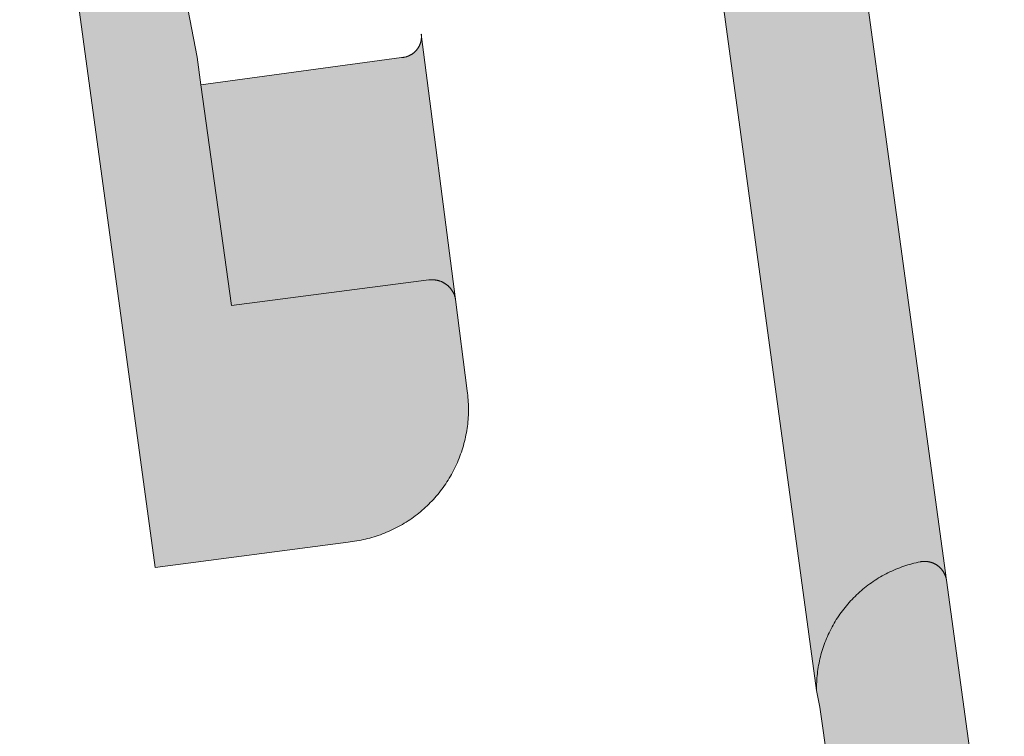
# Model space of a CAD drawing. Extents: x 97094 to 109644, y 463509 to 471969.
# Tile 149 of 256: x 102880 to 102902, y 468841 to 468857. Entities that reach past the tile are written whole.
import ezdxf

# ---------------------------------------------------------------- set-up
doc = ezdxf.new("R2010")
doc.units = 0
doc.layers.add('109 Onkruidbestrijding elementen', color=6, linetype='Continuous', lineweight=20, true_color=0xff00ff)

msp = doc.modelspace()

# ---------------------------------------------------------------- hatches: boundary and pattern name
at = {"layer": '109 Onkruidbestrijding elementen', "true_color": 0xff00ff}
for points in [[(102896.464, 468866.727), (102896.414, 468866.737), (102896.365, 468866.747), (102896.316, 468866.758), (102896.267, 468866.77), (102896.218, 468866.783), (102896.169, 468866.796), (102896.121, 468866.811), (102896.073, 468866.826), (102896.025, 468866.842), (102895.978, 468866.859), (102895.93, 468866.877), (102895.883, 468866.895), (102895.837, 468866.914), (102895.79, 468866.934), (102895.744, 468866.955), (102895.699, 468866.976), (102895.654, 468866.999), (102895.609, 468867.022), (102895.564, 468867.046), (102895.52, 468867.07), (102895.476, 468867.095), (102895.433, 468867.121), (102895.39, 468867.148), (102895.348, 468867.175), (102895.306, 468867.204), (102895.265, 468867.232), (102895.224, 468867.262), (102895.183, 468867.292), (102895.143, 468867.323), (102895.104, 468867.355), (102895.065, 468867.387), (102895.027, 468867.42), (102894.989, 468867.453), (102894.952, 468867.487), (102894.915, 468867.522), (102894.879, 468867.557), (102894.844, 468867.593), (102894.809, 468867.63), (102894.775, 468867.667), (102894.741, 468867.704), (102894.708, 468867.743), (102894.676, 468867.781), (102894.644, 468867.821), (102894.613, 468867.86), (102894.583, 468867.901), (102894.554, 468867.942), (102894.525, 468867.983), (102894.496, 468868.025), (102894.469, 468868.067), (102894.442, 468868.11), (102894.416, 468868.153), (102894.39, 468868.197), (102894.366, 468868.241), (102894.342, 468868.285), (102894.319, 468868.33), (102894.296, 468868.375), (102894.275, 468868.421), (102894.254, 468868.466), (102894.234, 468868.513), (102894.214, 468868.559), (102894.196, 468868.606), (102894.178, 468868.654), (102894.161, 468868.701), (102894.145, 468868.749), (102894.13, 468868.797), (102894.115, 468868.845), (102894.101, 468868.894), (102894.088, 468868.942), (102894.076, 468868.991), (102894.065, 468869.041), (102894.054, 468869.09), (102894.045, 468869.14), (102894.036, 468869.189), (102894.028, 468869.239), (102897.726, 468842.054), (102897.726, 468842.101), (102897.726, 468842.149), (102897.727, 468842.196), (102897.729, 468842.244), (102897.731, 468842.291), (102897.735, 468842.338), (102897.739, 468842.386), (102897.744, 468842.433), (102897.75, 468842.48), (102897.757, 468842.527), (102897.764, 468842.574), (102897.772, 468842.62), (102897.781, 468842.667), (102897.791, 468842.713), (102897.801, 468842.76), (102897.812, 468842.806), (102897.824, 468842.852), (102897.837, 468842.897), (102897.85, 468842.943), (102897.865, 468842.988), (102897.88, 468843.033), (102897.895, 468843.078), (102897.912, 468843.122), (102897.929, 468843.167), (102897.947, 468843.211), (102897.966, 468843.254), (102897.985, 468843.297), (102898.005, 468843.34), (102898.026, 468843.383), (102898.047, 468843.425), (102898.07, 468843.467), (102898.093, 468843.509), (102898.116, 468843.55), (102898.14, 468843.591), (102898.165, 468843.631), (102898.191, 468843.671), (102898.217, 468843.711), (102898.244, 468843.75), (102898.272, 468843.788), (102898.3, 468843.826), (102898.329, 468843.864), (102898.358, 468843.901), (102898.388, 468843.938), (102898.419, 468843.974), (102898.45, 468844.01), (102898.482, 468844.045), (102898.514, 468844.08), (102898.547, 468844.114), (102898.581, 468844.147), (102898.615, 468844.18), (102898.65, 468844.213), (102898.685, 468844.244), (102898.721, 468844.276), (102898.757, 468844.306), (102898.794, 468844.336), (102898.831, 468844.366), (102898.868, 468844.395), (102898.907, 468844.423), (102898.945, 468844.45), (102898.984, 468844.477), (102899.024, 468844.503), (102899.064, 468844.529), (102899.104, 468844.554), (102899.145, 468844.578), (102899.186, 468844.602), (102899.228, 468844.625), (102899.27, 468844.647), (102899.312, 468844.668), (102899.354, 468844.689), (102899.397, 468844.709), (102899.441, 468844.729), (102899.484, 468844.747), (102899.528, 468844.765), (102899.573, 468844.782), (102899.617, 468844.799), (102899.662, 468844.814), (102899.707, 468844.829), (102899.752, 468844.844), (102899.798, 468844.857), (102899.843, 468844.87), (102899.889, 468844.882), (102899.935, 468844.893), (102899.982, 468844.903), (102900.028, 468844.913), (102900.036, 468844.915), (102900.044, 468844.916), (102900.052, 468844.917), (102900.06, 468844.918), (102900.068, 468844.919), (102900.076, 468844.92), (102900.085, 468844.921), (102900.093, 468844.922), (102900.101, 468844.922), (102900.109, 468844.922), (102900.117, 468844.923), (102900.125, 468844.923), (102900.133, 468844.923), (102900.142, 468844.922), (102900.15, 468844.922), (102900.158, 468844.922), (102900.166, 468844.921), (102900.174, 468844.92), (102900.182, 468844.919), (102900.19, 468844.918), (102900.198, 468844.917), (102900.206, 468844.916), (102900.214, 468844.914), (102900.222, 468844.913), (102900.23, 468844.911), (102900.238, 468844.909), (102900.246, 468844.907), (102900.254, 468844.905), (102900.262, 468844.903), (102900.27, 468844.901), (102900.278, 468844.898), (102900.285, 468844.896), (102900.293, 468844.893), (102900.301, 468844.89), (102900.308, 468844.887), (102900.316, 468844.884), (102900.323, 468844.881), (102900.331, 468844.877), (102900.338, 468844.874), (102900.345, 468844.87), (102900.353, 468844.867), (102900.36, 468844.863), (102900.367, 468844.859), (102900.374, 468844.855), (102900.381, 468844.851), (102900.388, 468844.846), (102900.395, 468844.842), (102900.402, 468844.837), (102900.408, 468844.833), (102900.415, 468844.828), (102900.422, 468844.823), (102900.428, 468844.818), (102900.434, 468844.813), (102900.441, 468844.808), (102900.447, 468844.802), (102900.453, 468844.797), (102900.459, 468844.792), (102900.465, 468844.786), (102900.471, 468844.78), (102900.477, 468844.774), (102900.482, 468844.769), (102900.488, 468844.763), (102900.493, 468844.757), (102900.499, 468844.75), (102900.504, 468844.744), (102900.509, 468844.738), (102900.514, 468844.731), (102900.519, 468844.725), (102900.524, 468844.718), (102900.528, 468844.712), (102900.533, 468844.705), (102900.538, 468844.698), (102900.542, 468844.691), (102900.546, 468844.684), (102900.55, 468844.677), (102900.554, 468844.67), (102900.558, 468844.663), (102900.562, 468844.656), (102900.566, 468844.648), (102900.569, 468844.641), (102900.573, 468844.634), (102900.576, 468844.626), (102900.579, 468844.619), (102900.582, 468844.611), (102900.585, 468844.603), (102900.588, 468844.596), (102900.591, 468844.588), (102900.593, 468844.58), (102900.595, 468844.573), (102900.598, 468844.565), (102900.6, 468844.557), (102900.602, 468844.549), (102900.604, 468844.541), (102900.606, 468844.533), (102900.607, 468844.525), (102900.609, 468844.517), (102900.61, 468844.509), (102897.492, 468867.269), (102897.492, 468867.26), (102897.492, 468867.251), (102897.492, 468867.243), (102897.491, 468867.234), (102897.491, 468867.225), (102897.49, 468867.216), (102897.489, 468867.208), (102897.488, 468867.199), (102897.487, 468867.19), (102897.486, 468867.182), (102897.484, 468867.173), (102897.483, 468867.164), (102897.481, 468867.156), (102897.479, 468867.147), (102897.477, 468867.139), (102897.475, 468867.13), (102897.473, 468867.122), (102897.47, 468867.113), (102897.468, 468867.105), (102897.465, 468867.097), (102897.462, 468867.088), (102897.459, 468867.08), (102897.456, 468867.072), (102897.453, 468867.064), (102897.449, 468867.056), (102897.446, 468867.048), (102897.442, 468867.04), (102897.438, 468867.032), (102897.435, 468867.024), (102897.43, 468867.016), (102897.426, 468867.008), (102897.422, 468867.001), (102897.418, 468866.993), (102897.413, 468866.986), (102897.408, 468866.978), (102897.403, 468866.971), (102897.399, 468866.964), (102897.393, 468866.957), (102897.388, 468866.949), (102897.383, 468866.942), (102897.378, 468866.936), (102897.372, 468866.929), (102897.366, 468866.922), (102897.361, 468866.915), (102897.355, 468866.909), (102897.349, 468866.902), (102897.343, 468866.896), (102897.337, 468866.89), (102897.33, 468866.884), (102897.324, 468866.878), (102897.318, 468866.872), (102897.311, 468866.866), (102897.304, 468866.86), (102897.298, 468866.855), (102897.291, 468866.849), (102897.284, 468866.844), (102897.277, 468866.839), (102897.27, 468866.834), (102897.262, 468866.829), (102897.255, 468866.824), (102897.248, 468866.819), (102897.24, 468866.814), (102897.233, 468866.81), (102897.225, 468866.805), (102897.218, 468866.801), (102897.21, 468866.797), (102897.202, 468866.793), (102897.194, 468866.789), (102897.186, 468866.785), (102897.178, 468866.782), (102897.17, 468866.778), (102897.162, 468866.775), (102897.154, 468866.772), (102897.146, 468866.769), (102897.137, 468866.766), (102897.129, 468866.763), (102897.121, 468866.76), (102897.112, 468866.758), (102897.104, 468866.756), (102897.095, 468866.753), (102897.087, 468866.751), (102897.078, 468866.749), (102897.07, 468866.748), (102897.061, 468866.746), (102897.052, 468866.744), (102897.044, 468866.743), (102897.035, 468866.742), (102897.026, 468866.741), (102897.018, 468866.74), (102897.009, 468866.739), (102896.464, 468866.727)], [(102889.714, 468850.732), (102889.712, 468850.741), (102889.711, 468850.749), (102889.709, 468850.758), (102889.707, 468850.767), (102889.705, 468850.775), (102889.702, 468850.784), (102889.7, 468850.792), (102889.697, 468850.801), (102889.695, 468850.809), (102889.692, 468850.818), (102889.689, 468850.826), (102889.686, 468850.834), (102889.682, 468850.842), (102889.679, 468850.851), (102889.675, 468850.859), (102889.672, 468850.867), (102889.668, 468850.875), (102889.664, 468850.883), (102889.66, 468850.891), (102889.656, 468850.898), (102889.651, 468850.906), (102889.647, 468850.914), (102889.642, 468850.921), (102889.637, 468850.929), (102889.633, 468850.936), (102889.628, 468850.944), (102889.623, 468850.951), (102889.617, 468850.958), (102889.612, 468850.965), (102889.607, 468850.972), (102889.601, 468850.979), (102889.595, 468850.986), (102889.59, 468850.992), (102889.584, 468850.999), (102889.578, 468851.005), (102889.572, 468851.012), (102889.565, 468851.018), (102889.559, 468851.024), (102889.553, 468851.03), (102889.546, 468851.036), (102889.539, 468851.042), (102889.533, 468851.048), (102889.526, 468851.054), (102889.519, 468851.059), (102889.512, 468851.065), (102889.505, 468851.07), (102889.498, 468851.075), (102889.491, 468851.08), (102889.483, 468851.085), (102889.476, 468851.09), (102889.468, 468851.095), (102889.461, 468851.099), (102889.453, 468851.104), (102889.445, 468851.108), (102889.437, 468851.112), (102889.43, 468851.116), (102889.422, 468851.12), (102889.414, 468851.124), (102889.406, 468851.128), (102889.397, 468851.131), (102889.389, 468851.135), (102889.381, 468851.138), (102889.373, 468851.141), (102889.364, 468851.144), (102889.356, 468851.147), (102889.348, 468851.15), (102889.339, 468851.152), (102889.331, 468851.155), (102889.322, 468851.157), (102889.313, 468851.159), (102889.305, 468851.161), (102889.296, 468851.163), (102889.287, 468851.164), (102889.279, 468851.166), (102889.27, 468851.167), (102889.261, 468851.169), (102889.252, 468851.17), (102889.244, 468851.171), (102889.235, 468851.172), (102889.226, 468851.172), (102889.217, 468851.173), (102889.208, 468851.173), (102889.199, 468851.173), (102889.191, 468851.174), (102889.182, 468851.174), (102889.173, 468851.173), (102889.164, 468851.173), (102889.155, 468851.172), (102889.146, 468851.172), (102889.138, 468851.171), (102889.129, 468851.17), (102889.12, 468851.169), (102884.737, 468850.604), (102884.061, 468855.499), (102883.977, 468856.11), (102883.729, 468857.38), (102883.647, 468858.064), (102883.067, 468862.922), (102887.588, 468863.479), (102887.596, 468863.481), (102887.605, 468863.482), (102887.613, 468863.484), (102887.621, 468863.486), (102887.629, 468863.488), (102887.637, 468863.49), (102887.645, 468863.492), (102887.654, 468863.495), (102887.662, 468863.498), (102887.67, 468863.5), (102887.677, 468863.503), (102887.685, 468863.506), (102887.693, 468863.509), (102887.701, 468863.512), (102887.709, 468863.516), (102887.716, 468863.519), (102887.724, 468863.523), (102887.731, 468863.527), (102887.739, 468863.531), (102887.746, 468863.535), (102887.754, 468863.539), (102887.761, 468863.543), (102887.768, 468863.547), (102887.775, 468863.552), (102887.782, 468863.557), (102887.789, 468863.561), (102887.796, 468863.566), (102887.803, 468863.571), (102887.81, 468863.576), (102887.817, 468863.581), (102887.823, 468863.587), (102887.83, 468863.592), (102887.836, 468863.598), (102887.842, 468863.603), (102887.848, 468863.609), (102887.855, 468863.615), (102887.861, 468863.621), (102887.866, 468863.627), (102887.872, 468863.633), (102887.878, 468863.639), (102887.884, 468863.645), (102887.889, 468863.652), (102887.894, 468863.658), (102887.9, 468863.665), (102887.905, 468863.671), (102887.91, 468863.678), (102887.915, 468863.685), (102887.92, 468863.692), (102887.924, 468863.699), (102887.929, 468863.706), (102887.934, 468863.713), (102887.938, 468863.72), (102887.942, 468863.728), (102887.946, 468863.735), (102887.95, 468863.742), (102887.954, 468863.75), (102887.958, 468863.757), (102887.962, 468863.765), (102887.965, 468863.773), (102887.968, 468863.78), (102887.972, 468863.788), (102887.975, 468863.796), (102887.978, 468863.804), (102887.981, 468863.812), (102887.983, 468863.82), (102887.986, 468863.828), (102887.988, 468863.836), (102887.991, 468863.844), (102887.993, 468863.852), (102887.995, 468863.86), (102887.997, 468863.869), (102887.999, 468863.877), (102888, 468863.885), (102888.002, 468863.893), (102888.003, 468863.902), (102888.004, 468863.91), (102888.005, 468863.918), (102888.006, 468863.927), (102888.007, 468863.935), (102888.008, 468863.944), (102888.008, 468863.952), (102888.009, 468863.96), (102888.009, 468863.969), (102888.009, 468863.977), (102888.009, 468863.986), (102888.009, 468863.994), (102888.008, 468864.003), (102888.008, 468864.011), (102888, 468864.074), (102887.989, 468864.126), (102887.978, 468864.178), (102887.966, 468864.23), (102887.953, 468864.282), (102887.938, 468864.334), (102887.924, 468864.385), (102887.908, 468864.436), (102887.891, 468864.487), (102887.874, 468864.537), (102887.855, 468864.587), (102887.836, 468864.637), (102887.816, 468864.687), (102887.796, 468864.736), (102887.774, 468864.785), (102887.752, 468864.833), (102887.728, 468864.881), (102887.704, 468864.929), (102887.68, 468864.976), (102887.654, 468865.023), (102887.628, 468865.069), (102887.6, 468865.115), (102887.573, 468865.161), (102887.544, 468865.206), (102887.514, 468865.25), (102887.484, 468865.294), (102887.453, 468865.338), (102887.422, 468865.381), (102887.389, 468865.423), (102887.356, 468865.465), (102887.323, 468865.507), (102887.288, 468865.548), (102887.253, 468865.588), (102887.217, 468865.627), (102887.181, 468865.667), (102887.144, 468865.705), (102887.106, 468865.743), (102887.068, 468865.78), (102887.029, 468865.816), (102886.989, 468865.852), (102886.949, 468865.887), (102886.909, 468865.922), (102886.867, 468865.956), (102886.825, 468865.989), (102886.783, 468866.021), (102886.74, 468866.053), (102886.697, 468866.084), (102886.653, 468866.114), (102886.608, 468866.144), (102886.563, 468866.173), (102886.518, 468866.201), (102886.472, 468866.228), (102886.425, 468866.254), (102886.379, 468866.28), (102886.331, 468866.305), (102886.284, 468866.329), (102886.236, 468866.353), (102886.187, 468866.375), (102886.139, 468866.397), (102886.09, 468866.418), (102886.04, 468866.438), (102885.99, 468866.457), (102885.94, 468866.475), (102885.89, 468866.493), (102885.839, 468866.51), (102885.788, 468866.526), (102885.737, 468866.541), (102885.685, 468866.555), (102885.634, 468866.568), (102885.582, 468866.581), (102885.53, 468866.592), (102885.477, 468866.603), (102885.425, 468866.613), (102885.372, 468866.622), (102885.32, 468866.63), (102885.267, 468866.637), (102885.214, 468866.643), (102885.161, 468866.649), (102885.107, 468866.653), (102885.054, 468866.657), (102885.001, 468866.659), (102884.947, 468866.661), (102884.894, 468866.662), (102884.841, 468866.662), (102884.787, 468866.661), (102884.734, 468866.66), (102884.681, 468866.657), (102884.627, 468866.654), (102884.574, 468866.649), (102884.521, 468866.644), (102880.476, 468866.147), (102880.468, 468866.146), (102880.46, 468866.145), (102880.452, 468866.144), (102880.443, 468866.142), (102880.435, 468866.141), (102880.427, 468866.139), (102880.419, 468866.137), (102880.411, 468866.135), (102880.403, 468866.133), (102880.395, 468866.131), (102880.388, 468866.128), (102880.38, 468866.126), (102880.372, 468866.123), (102880.364, 468866.121), (102880.357, 468866.118), (102880.349, 468866.115), (102880.341, 468866.112), (102880.334, 468866.108), (102880.326, 468866.105), (102880.319, 468866.102), (102880.311, 468866.098), (102880.304, 468866.094), (102880.297, 468866.09), (102880.29, 468866.086), (102880.282, 468866.082), (102880.275, 468866.078), (102880.268, 468866.074), (102880.261, 468866.069), (102880.255, 468866.065), (102880.248, 468866.06), (102880.241, 468866.055), (102880.235, 468866.05), (102880.228, 468866.045), (102880.222, 468866.04), (102880.215, 468866.035), (102880.209, 468866.03), (102880.203, 468866.024), (102880.197, 468866.019), (102880.191, 468866.013), (102880.185, 468866.008), (102880.179, 468866.002), (102880.173, 468865.996), (102880.168, 468865.99), (102880.162, 468865.984), (102880.157, 468865.978), (102880.151, 468865.971), (102880.146, 468865.965), (102880.141, 468865.958), (102880.136, 468865.952), (102880.131, 468865.945), (102880.126, 468865.939), (102880.122, 468865.932), (102880.117, 468865.925), (102880.113, 468865.918), (102880.108, 468865.911), (102880.104, 468865.904), (102880.1, 468865.897), (102880.096, 468865.89), (102880.092, 468865.882), (102880.089, 468865.875), (102880.085, 468865.868), (102880.081, 468865.86), (102880.078, 468865.853), (102880.075, 468865.845), (102880.072, 468865.838), (102880.069, 468865.83), (102880.066, 468865.822), (102880.063, 468865.814), (102880.061, 468865.807), (102880.058, 468865.799), (102880.056, 468865.791), (102880.054, 468865.783), (102880.051, 468865.775), (102880.05, 468865.767), (102880.048, 468865.759), (102880.046, 468865.751), (102880.044, 468865.743), (102880.043, 468865.735), (102880.042, 468865.727), (102880.041, 468865.719), (102880.04, 468865.71), (102880.039, 468865.702), (102880.038, 468865.694), (102880.037, 468865.686), (102880.037, 468865.678), (102880.037, 468865.669), (102880.036, 468865.661), (102880.036, 468865.653), (102880.036, 468865.645), (102880.037, 468865.637), (102880.037, 468865.628), (102880.037, 468865.62), (102880.038, 468865.612), (102880.039, 468865.604), (102880.04, 468865.596), (102880.041, 468865.587), (102880.042, 468865.579), (102880.043, 468865.571), (102880.044, 468865.563), (102880.046, 468865.555), (102880.231, 468864.371), (102880.373, 468864.39), (102883.041, 468844.789), (102887.325, 468845.351), (102887.374, 468845.356), (102887.423, 468845.362), (102887.471, 468845.369), (102887.52, 468845.377), (102887.569, 468845.385), (102887.617, 468845.395), (102887.665, 468845.405), (102887.713, 468845.416), (102887.761, 468845.427), (102887.808, 468845.44), (102887.856, 468845.453), (102887.903, 468845.467), (102887.95, 468845.482), (102887.996, 468845.498), (102888.043, 468845.514), (102888.089, 468845.531), (102888.135, 468845.549), (102888.18, 468845.568), (102888.226, 468845.587), (102888.27, 468845.607), (102888.315, 468845.628), (102888.359, 468845.65), (102888.403, 468845.672), (102888.446, 468845.695), (102888.489, 468845.719), (102888.532, 468845.743), (102888.574, 468845.769), (102888.616, 468845.795), (102888.658, 468845.821), (102888.698, 468845.848), (102888.739, 468845.876), (102888.779, 468845.905), (102888.819, 468845.934), (102888.858, 468845.964), (102888.896, 468845.995), (102888.934, 468846.026), (102888.972, 468846.058), (102889.009, 468846.09), (102889.045, 468846.123), (102889.081, 468846.157), (102889.116, 468846.191), (102889.151, 468846.226), (102889.185, 468846.262), (102889.219, 468846.298), (102889.252, 468846.334), (102889.284, 468846.371), (102889.316, 468846.409), (102889.347, 468846.447), (102889.377, 468846.486), (102889.407, 468846.525), (102889.436, 468846.564), (102889.465, 468846.604), (102889.493, 468846.645), (102889.52, 468846.686), (102889.546, 468846.727), (102889.572, 468846.769), (102889.597, 468846.812), (102889.622, 468846.854), (102889.645, 468846.897), (102889.668, 468846.941), (102889.69, 468846.985), (102889.712, 468847.029), (102889.733, 468847.074), (102889.753, 468847.119), (102889.772, 468847.164), (102889.79, 468847.21), (102889.808, 468847.255), (102889.825, 468847.302), (102889.841, 468847.348), (102889.857, 468847.395), (102889.872, 468847.442), (102889.885, 468847.489), (102889.899, 468847.536), (102889.911, 468847.584), (102889.922, 468847.632), (102889.933, 468847.68), (102889.943, 468847.728), (102889.952, 468847.776), (102889.961, 468847.825), (102889.968, 468847.873), (102889.975, 468847.922), (102889.981, 468847.971), (102889.986, 468848.02), (102889.99, 468848.069), (102889.994, 468848.118), (102889.996, 468848.167), (102889.998, 468848.216), (102889.999, 468848.265), (102890, 468848.315), (102889.999, 468848.364), (102889.998, 468848.413), (102889.995, 468848.462), (102889.992, 468848.511), (102889.988, 468848.56), (102889.984, 468848.609), (102889.978, 468848.658), (102889.972, 468848.707), (102889.714, 468850.732)], [(102889.12, 468851.169), (102889.129, 468851.17), (102889.138, 468851.171), (102889.146, 468851.172), (102889.155, 468851.172), (102889.164, 468851.173), (102889.173, 468851.173), (102889.182, 468851.174), (102889.191, 468851.174), (102889.199, 468851.173), (102889.208, 468851.173), (102889.217, 468851.173), (102889.226, 468851.172), (102889.235, 468851.172), (102889.244, 468851.171), (102889.252, 468851.17), (102889.261, 468851.169), (102889.27, 468851.167), (102889.279, 468851.166), (102889.287, 468851.164), (102889.296, 468851.163), (102889.305, 468851.161), (102889.313, 468851.159), (102889.322, 468851.157), (102889.331, 468851.155), (102889.339, 468851.152), (102889.348, 468851.15), (102889.356, 468851.147), (102889.364, 468851.144), (102889.373, 468851.141), (102889.381, 468851.138), (102889.389, 468851.135), (102889.397, 468851.131), (102889.406, 468851.128), (102889.414, 468851.124), (102889.422, 468851.12), (102889.43, 468851.116), (102889.437, 468851.112), (102889.445, 468851.108), (102889.453, 468851.104), (102889.461, 468851.099), (102889.468, 468851.095), (102889.476, 468851.09), (102889.483, 468851.085), (102889.491, 468851.08), (102889.498, 468851.075), (102889.505, 468851.07), (102889.512, 468851.065), (102889.519, 468851.059), (102889.526, 468851.054), (102889.533, 468851.048), (102889.539, 468851.042), (102889.546, 468851.036), (102889.553, 468851.03), (102889.559, 468851.024), (102889.565, 468851.018), (102889.572, 468851.012), (102889.578, 468851.005), (102889.584, 468850.999), (102889.59, 468850.992), (102889.595, 468850.986), (102889.601, 468850.979), (102889.607, 468850.972), (102889.612, 468850.965), (102889.617, 468850.958), (102889.623, 468850.951), (102889.628, 468850.944), (102889.633, 468850.936), (102889.637, 468850.929), (102889.642, 468850.921), (102889.647, 468850.914), (102889.651, 468850.906), (102889.656, 468850.898), (102889.66, 468850.891), (102889.664, 468850.883), (102889.668, 468850.875), (102889.672, 468850.867), (102889.675, 468850.859), (102889.679, 468850.851), (102889.682, 468850.842), (102889.686, 468850.834), (102889.689, 468850.826), (102889.692, 468850.818), (102889.695, 468850.809), (102889.697, 468850.801), (102889.7, 468850.792), (102889.702, 468850.784), (102889.705, 468850.775), (102889.707, 468850.767), (102889.709, 468850.758), (102889.711, 468850.749), (102889.712, 468850.741), (102889.714, 468850.732), (102888.952, 468856.626), (102888.953, 468856.618), (102888.954, 468856.61), (102888.954, 468856.603), (102888.955, 468856.595), (102888.955, 468856.587), (102888.955, 468856.579), (102888.955, 468856.571), (102888.955, 468856.564), (102888.955, 468856.556), (102888.955, 468856.548), (102888.954, 468856.54), (102888.954, 468856.532), (102888.953, 468856.525), (102888.952, 468856.517), (102888.951, 468856.509), (102888.95, 468856.501), (102888.949, 468856.494), (102888.947, 468856.486), (102888.946, 468856.478), (102888.944, 468856.471), (102888.943, 468856.463), (102888.941, 468856.455), (102888.939, 468856.448), (102888.937, 468856.44), (102888.934, 468856.433), (102888.932, 468856.425), (102888.93, 468856.418), (102888.927, 468856.411), (102888.924, 468856.403), (102888.921, 468856.396), (102888.918, 468856.389), (102888.915, 468856.382), (102888.912, 468856.374), (102888.909, 468856.367), (102888.905, 468856.36), (102888.902, 468856.353), (102888.898, 468856.347), (102888.894, 468856.34), (102888.89, 468856.333), (102888.886, 468856.326), (102888.882, 468856.32), (102888.878, 468856.313), (102888.874, 468856.307), (102888.869, 468856.3), (102888.865, 468856.294), (102888.86, 468856.288), (102888.855, 468856.281), (102888.85, 468856.275), (102888.845, 468856.269), (102888.84, 468856.263), (102888.835, 468856.257), (102888.83, 468856.252), (102888.824, 468856.246), (102888.819, 468856.24), (102888.813, 468856.235), (102888.808, 468856.23), (102888.802, 468856.224), (102888.796, 468856.219), (102888.79, 468856.214), (102888.784, 468856.209), (102888.778, 468856.204), (102888.772, 468856.199), (102888.766, 468856.194), (102888.759, 468856.19), (102888.753, 468856.185), (102888.747, 468856.181), (102888.74, 468856.177), (102888.733, 468856.173), (102888.727, 468856.168), (102888.72, 468856.165), (102888.713, 468856.161), (102888.706, 468856.157), (102888.699, 468856.153), (102888.692, 468856.15), (102888.685, 468856.147), (102888.678, 468856.143), (102888.671, 468856.14), (102888.664, 468856.137), (102888.657, 468856.134), (102888.649, 468856.131), (102888.642, 468856.129), (102888.634, 468856.126), (102888.627, 468856.124), (102888.62, 468856.122), (102888.612, 468856.119), (102888.605, 468856.117), (102888.597, 468856.115), (102888.589, 468856.114), (102888.582, 468856.112), (102888.574, 468856.111), (102888.566, 468856.109), (102888.559, 468856.108), (102888.551, 468856.107), (102888.543, 468856.106), (102888.535, 468856.105), (102888.528, 468856.104), (102888.52, 468856.103), (102888.512, 468856.103), (102884.061, 468855.499), (102884.737, 468850.604), (102889.12, 468851.169)], [(102900.61, 468844.509), (102900.609, 468844.517), (102900.607, 468844.525), (102900.606, 468844.533), (102900.604, 468844.541), (102900.602, 468844.549), (102900.6, 468844.557), (102900.598, 468844.565), (102900.595, 468844.573), (102900.593, 468844.58), (102900.591, 468844.588), (102900.588, 468844.596), (102900.585, 468844.603), (102900.582, 468844.611), (102900.579, 468844.619), (102900.576, 468844.626), (102900.573, 468844.634), (102900.569, 468844.641), (102900.566, 468844.648), (102900.562, 468844.656), (102900.558, 468844.663), (102900.554, 468844.67), (102900.55, 468844.677), (102900.546, 468844.684), (102900.542, 468844.691), (102900.538, 468844.698), (102900.533, 468844.705), (102900.528, 468844.712), (102900.524, 468844.718), (102900.519, 468844.725), (102900.514, 468844.731), (102900.509, 468844.738), (102900.504, 468844.744), (102900.499, 468844.75), (102900.493, 468844.757), (102900.488, 468844.763), (102900.482, 468844.769), (102900.477, 468844.774), (102900.471, 468844.78), (102900.465, 468844.786), (102900.459, 468844.792), (102900.453, 468844.797), (102900.447, 468844.802), (102900.441, 468844.808), (102900.434, 468844.813), (102900.428, 468844.818), (102900.422, 468844.823), (102900.415, 468844.828), (102900.408, 468844.833), (102900.402, 468844.837), (102900.395, 468844.842), (102900.388, 468844.846), (102900.381, 468844.851), (102900.374, 468844.855), (102900.367, 468844.859), (102900.36, 468844.863), (102900.353, 468844.867), (102900.345, 468844.87), (102900.338, 468844.874), (102900.331, 468844.877), (102900.323, 468844.881), (102900.316, 468844.884), (102900.308, 468844.887), (102900.301, 468844.89), (102900.293, 468844.893), (102900.285, 468844.896), (102900.278, 468844.898), (102900.27, 468844.901), (102900.262, 468844.903), (102900.254, 468844.905), (102900.246, 468844.907), (102900.238, 468844.909), (102900.23, 468844.911), (102900.222, 468844.913), (102900.214, 468844.914), (102900.206, 468844.916), (102900.198, 468844.917), (102900.19, 468844.918), (102900.182, 468844.919), (102900.174, 468844.92), (102900.166, 468844.921), (102900.158, 468844.922), (102900.15, 468844.922), (102900.142, 468844.922), (102900.133, 468844.923), (102900.125, 468844.923), (102900.117, 468844.923), (102900.109, 468844.922), (102900.101, 468844.922), (102900.093, 468844.922), (102900.085, 468844.921), (102900.076, 468844.92), (102900.068, 468844.919), (102900.06, 468844.918), (102900.052, 468844.917), (102900.044, 468844.916), (102900.036, 468844.915), (102900.028, 468844.913), (102899.982, 468844.903), (102899.935, 468844.893), (102899.889, 468844.882), (102899.843, 468844.87), (102899.798, 468844.857), (102899.752, 468844.844), (102899.707, 468844.829), (102899.662, 468844.814), (102899.617, 468844.799), (102899.573, 468844.782), (102899.528, 468844.765), (102899.484, 468844.747), (102899.441, 468844.729), (102899.397, 468844.709), (102899.354, 468844.689), (102899.312, 468844.668), (102899.27, 468844.647), (102899.228, 468844.625), (102899.186, 468844.602), (102899.145, 468844.578), (102899.104, 468844.554), (102899.064, 468844.529), (102899.024, 468844.503), (102898.984, 468844.477), (102898.945, 468844.45), (102898.907, 468844.423), (102898.868, 468844.395), (102898.831, 468844.366), (102898.794, 468844.336), (102898.757, 468844.306), (102898.721, 468844.276), (102898.685, 468844.244), (102898.65, 468844.213), (102898.615, 468844.18), (102898.581, 468844.147), (102898.547, 468844.114), (102898.514, 468844.08), (102898.482, 468844.045), (102898.45, 468844.01), (102898.419, 468843.974), (102898.388, 468843.938), (102898.358, 468843.901), (102898.329, 468843.864), (102898.3, 468843.826), (102898.272, 468843.788), (102898.244, 468843.75), (102898.217, 468843.711), (102898.191, 468843.671), (102898.165, 468843.631), (102898.14, 468843.591), (102898.116, 468843.55), (102898.093, 468843.509), (102898.07, 468843.467), (102898.047, 468843.425), (102898.026, 468843.383), (102898.005, 468843.34), (102897.985, 468843.297), (102897.966, 468843.254), (102897.947, 468843.211), (102897.929, 468843.167), (102897.912, 468843.122), (102897.895, 468843.078), (102897.88, 468843.033), (102897.865, 468842.988), (102897.85, 468842.943), (102897.837, 468842.897), (102897.824, 468842.852), (102897.812, 468842.806), (102897.801, 468842.76), (102897.791, 468842.713), (102897.781, 468842.667), (102897.772, 468842.62), (102897.764, 468842.574), (102897.757, 468842.527), (102897.75, 468842.48), (102897.744, 468842.433), (102897.739, 468842.386), (102897.735, 468842.338), (102897.731, 468842.291), (102897.729, 468842.244), (102897.727, 468842.196), (102897.726, 468842.149), (102897.726, 468842.101), (102897.726, 468842.054), (102897.802, 468841.691), (102898.495, 468836.792), (102898.505, 468836.747), (102898.516, 468836.703), (102898.527, 468836.658), (102898.539, 468836.614), (102898.552, 468836.57), (102898.566, 468836.527), (102898.58, 468836.483), (102898.595, 468836.44), (102898.611, 468836.397), (102898.627, 468836.354), (102898.645, 468836.312), (102898.663, 468836.27), (102898.681, 468836.228), (102898.701, 468836.186), (102898.721, 468836.145), (102898.741, 468836.104), (102898.763, 468836.064), (102898.785, 468836.024), (102898.807, 468835.984), (102898.831, 468835.944), (102898.855, 468835.905), (102898.879, 468835.867), (102898.905, 468835.829), (102898.931, 468835.791), (102898.957, 468835.754), (102898.984, 468835.717), (102899.012, 468835.68), (102899.041, 468835.645), (102899.07, 468835.609), (102899.099, 468835.574), (102899.129, 468835.54), (102899.16, 468835.506), (102899.191, 468835.472), (102899.223, 468835.439), (102899.256, 468835.407), (102899.288, 468835.375), (102899.322, 468835.344), (102899.356, 468835.313), (102899.39, 468835.283), (102899.425, 468835.253), (102899.461, 468835.225), (102899.497, 468835.196), (102899.533, 468835.168), (102899.57, 468835.141), (102899.607, 468835.115), (102899.645, 468835.089), (102899.683, 468835.063), (102899.722, 468835.039), (102899.761, 468835.015), (102899.8, 468834.991), (102899.84, 468834.969), (102899.88, 468834.947), (102899.921, 468834.925), (102899.961, 468834.905), (102900.003, 468834.885), (102900.044, 468834.865), (102900.086, 468834.847), (102900.128, 468834.829), (102900.171, 468834.812), (102900.213, 468834.795), (102900.256, 468834.779), (102900.299, 468834.764), (102900.343, 468834.75), (102900.387, 468834.736), (102900.431, 468834.723), (102900.475, 468834.711), (102900.519, 468834.7), (102900.564, 468834.689), (102900.608, 468834.679), (102900.653, 468834.67), (102900.698, 468834.662), (102900.743, 468834.654), (102900.789, 468834.647), (102900.834, 468834.641), (102900.879, 468834.636), (102900.925, 468834.631), (102900.971, 468834.627), (102901.016, 468834.624), (102901.062, 468834.621), (102901.108, 468834.62), (102901.154, 468834.619), (102901.199, 468834.619), (102901.245, 468834.62), (102901.291, 468834.621), (102901.337, 468834.623), (102901.382, 468834.626), (102901.428, 468834.63), (102901.437, 468834.631), (102901.446, 468834.632), (102901.454, 468834.634), (102901.463, 468834.635), (102901.472, 468834.637), (102901.48, 468834.639), (102901.489, 468834.641), (102901.497, 468834.643), (102901.506, 468834.645), (102901.514, 468834.648), (102901.523, 468834.65), (102901.531, 468834.653), (102901.54, 468834.656), (102901.548, 468834.659), (102901.556, 468834.662), (102901.565, 468834.665), (102901.573, 468834.668), (102901.581, 468834.672), (102901.589, 468834.676), (102901.597, 468834.679), (102901.605, 468834.683), (102901.613, 468834.687), (102901.62, 468834.692), (102901.628, 468834.696), (102901.636, 468834.7), (102901.643, 468834.705), (102901.651, 468834.71), (102901.658, 468834.715), (102901.665, 468834.72), (102901.673, 468834.725), (102901.68, 468834.73), (102901.687, 468834.735), (102901.694, 468834.741), (102901.701, 468834.746), (102901.708, 468834.752), (102901.714, 468834.758), (102901.721, 468834.763), (102901.727, 468834.769), (102901.734, 468834.775), (102901.74, 468834.782), (102901.746, 468834.788), (102901.752, 468834.794), (102901.758, 468834.801), (102901.764, 468834.808), (102901.77, 468834.814), (102901.776, 468834.821), (102901.781, 468834.828), (102901.786, 468834.835), (102901.792, 468834.842), (102901.797, 468834.849), (102901.802, 468834.856), (102901.807, 468834.864), (102901.812, 468834.871), (102901.816, 468834.879), (102901.821, 468834.886), (102901.825, 468834.894), (102901.83, 468834.902), (102901.834, 468834.909), (102901.838, 468834.917), (102901.842, 468834.925), (102901.845, 468834.933), (102901.849, 468834.941), (102901.853, 468834.949), (102901.856, 468834.958), (102901.859, 468834.966), (102901.862, 468834.974), (102901.865, 468834.982), (102901.868, 468834.991), (102901.871, 468834.999), (102901.873, 468835.008), (102901.876, 468835.016), (102901.878, 468835.025), (102901.88, 468835.033), (102901.882, 468835.042), (102901.884, 468835.051), (102901.885, 468835.059), (102901.887, 468835.068), (102901.888, 468835.077), (102901.889, 468835.085), (102901.891, 468835.094), (102901.892, 468835.103), (102901.892, 468835.112), (102901.893, 468835.121), (102901.893, 468835.129), (102901.894, 468835.138), (102901.894, 468835.147), (102901.894, 468835.156), (102900.61, 468844.509)]]:
    msp.add_hatch(color=6, dxfattribs=at).paths.add_polyline_path(points)

# ---------------------------------------------------------------- linework, layer by layer
at = {"layer": '109 Onkruidbestrijding elementen', "color": 3, "true_color": 0x00ff00}
for points in [[(102894.028, 468869.239), (102897.726, 468842.054), (102897.726, 468842.101), (102897.726, 468842.149), (102897.727, 468842.196), (102897.729, 468842.244), (102897.731, 468842.291), (102897.735, 468842.338), (102897.739, 468842.386), (102897.744, 468842.433), (102897.75, 468842.48), (102897.757, 468842.527), (102897.764, 468842.574), (102897.772, 468842.62), (102897.781, 468842.667), (102897.791, 468842.713), (102897.801, 468842.76), (102897.812, 468842.806), (102897.824, 468842.852), (102897.837, 468842.897), (102897.85, 468842.943), (102897.865, 468842.988), (102897.88, 468843.033), (102897.895, 468843.078), (102897.912, 468843.122), (102897.929, 468843.167), (102897.947, 468843.211), (102897.966, 468843.254), (102897.985, 468843.297), (102898.005, 468843.34), (102898.026, 468843.383), (102898.047, 468843.425), (102898.07, 468843.467), (102898.093, 468843.509), (102898.116, 468843.55), (102898.14, 468843.591), (102898.165, 468843.631), (102898.191, 468843.671), (102898.217, 468843.711), (102898.244, 468843.75), (102898.272, 468843.788), (102898.3, 468843.826), (102898.329, 468843.864), (102898.358, 468843.901), (102898.388, 468843.938), (102898.419, 468843.974), (102898.45, 468844.01), (102898.482, 468844.045), (102898.514, 468844.08), (102898.547, 468844.114), (102898.581, 468844.147), (102898.615, 468844.18), (102898.65, 468844.213), (102898.685, 468844.244), (102898.721, 468844.276), (102898.757, 468844.306), (102898.794, 468844.336), (102898.831, 468844.366), (102898.868, 468844.395), (102898.907, 468844.423), (102898.945, 468844.45), (102898.984, 468844.477), (102899.024, 468844.503), (102899.064, 468844.529), (102899.104, 468844.554), (102899.145, 468844.578), (102899.186, 468844.602), (102899.228, 468844.625), (102899.27, 468844.647), (102899.312, 468844.668), (102899.354, 468844.689), (102899.397, 468844.709), (102899.441, 468844.729), (102899.484, 468844.747), (102899.528, 468844.765), (102899.573, 468844.782), (102899.617, 468844.799), (102899.662, 468844.814), (102899.707, 468844.829), (102899.752, 468844.844), (102899.798, 468844.857), (102899.843, 468844.87), (102899.889, 468844.882), (102899.935, 468844.893), (102899.982, 468844.903), (102900.028, 468844.913), (102900.036, 468844.915), (102900.044, 468844.916), (102900.052, 468844.917), (102900.06, 468844.918), (102900.068, 468844.919), (102900.076, 468844.92), (102900.085, 468844.921), (102900.093, 468844.922), (102900.101, 468844.922), (102900.109, 468844.922), (102900.117, 468844.923), (102900.125, 468844.923), (102900.133, 468844.923), (102900.142, 468844.922), (102900.15, 468844.922), (102900.158, 468844.922), (102900.166, 468844.921), (102900.174, 468844.92), (102900.182, 468844.919), (102900.19, 468844.918), (102900.198, 468844.917), (102900.206, 468844.916), (102900.214, 468844.914), (102900.222, 468844.913), (102900.23, 468844.911), (102900.238, 468844.909), (102900.246, 468844.907), (102900.254, 468844.905), (102900.262, 468844.903), (102900.27, 468844.901), (102900.278, 468844.898), (102900.285, 468844.896), (102900.293, 468844.893), (102900.301, 468844.89), (102900.308, 468844.887), (102900.316, 468844.884), (102900.323, 468844.881), (102900.331, 468844.877), (102900.338, 468844.874), (102900.345, 468844.87), (102900.353, 468844.867), (102900.36, 468844.863), (102900.367, 468844.859), (102900.374, 468844.855), (102900.381, 468844.851), (102900.388, 468844.846), (102900.395, 468844.842), (102900.402, 468844.837), (102900.408, 468844.833), (102900.415, 468844.828), (102900.422, 468844.823), (102900.428, 468844.818), (102900.434, 468844.813), (102900.441, 468844.808), (102900.447, 468844.802), (102900.453, 468844.797), (102900.459, 468844.792), (102900.465, 468844.786), (102900.471, 468844.78), (102900.477, 468844.774), (102900.482, 468844.769), (102900.488, 468844.763), (102900.493, 468844.757), (102900.499, 468844.75), (102900.504, 468844.744), (102900.509, 468844.738), (102900.514, 468844.731), (102900.519, 468844.725), (102900.524, 468844.718), (102900.528, 468844.712), (102900.533, 468844.705), (102900.538, 468844.698), (102900.542, 468844.691), (102900.546, 468844.684), (102900.55, 468844.677), (102900.554, 468844.67), (102900.558, 468844.663), (102900.562, 468844.656), (102900.566, 468844.648), (102900.569, 468844.641), (102900.573, 468844.634), (102900.576, 468844.626), (102900.579, 468844.619), (102900.582, 468844.611), (102900.585, 468844.603), (102900.588, 468844.596), (102900.591, 468844.588), (102900.593, 468844.58), (102900.595, 468844.573), (102900.598, 468844.565), (102900.6, 468844.557), (102900.602, 468844.549), (102900.604, 468844.541), (102900.606, 468844.533), (102900.607, 468844.525), (102900.609, 468844.517), (102900.61, 468844.509), (102897.492, 468867.269)], [(102880.373, 468864.39), (102883.041, 468844.789), (102887.325, 468845.351), (102887.374, 468845.356), (102887.423, 468845.362), (102887.471, 468845.369), (102887.52, 468845.377), (102887.569, 468845.385), (102887.617, 468845.395), (102887.665, 468845.405), (102887.713, 468845.416), (102887.761, 468845.427), (102887.808, 468845.44), (102887.856, 468845.453), (102887.903, 468845.467), (102887.95, 468845.482), (102887.996, 468845.498), (102888.043, 468845.514), (102888.089, 468845.531), (102888.135, 468845.549), (102888.18, 468845.568), (102888.226, 468845.587), (102888.27, 468845.607), (102888.315, 468845.628), (102888.359, 468845.65), (102888.403, 468845.672), (102888.446, 468845.695), (102888.489, 468845.719), (102888.532, 468845.743), (102888.574, 468845.769), (102888.616, 468845.795), (102888.658, 468845.821), (102888.698, 468845.848), (102888.739, 468845.876), (102888.779, 468845.905), (102888.819, 468845.934), (102888.858, 468845.964), (102888.896, 468845.995), (102888.934, 468846.026), (102888.972, 468846.058), (102889.009, 468846.09), (102889.045, 468846.123), (102889.081, 468846.157), (102889.116, 468846.191), (102889.151, 468846.226), (102889.185, 468846.262), (102889.219, 468846.298), (102889.252, 468846.334), (102889.284, 468846.371), (102889.316, 468846.409), (102889.347, 468846.447), (102889.377, 468846.486), (102889.407, 468846.525), (102889.436, 468846.564), (102889.465, 468846.604), (102889.493, 468846.645), (102889.52, 468846.686), (102889.546, 468846.727), (102889.572, 468846.769), (102889.597, 468846.812), (102889.622, 468846.854), (102889.645, 468846.897), (102889.668, 468846.941), (102889.69, 468846.985), (102889.712, 468847.029), (102889.733, 468847.074), (102889.753, 468847.119), (102889.772, 468847.164), (102889.79, 468847.21), (102889.808, 468847.255), (102889.825, 468847.302), (102889.841, 468847.348), (102889.857, 468847.395), (102889.872, 468847.442), (102889.885, 468847.489), (102889.899, 468847.536), (102889.911, 468847.584), (102889.922, 468847.632), (102889.933, 468847.68), (102889.943, 468847.728), (102889.952, 468847.776), (102889.961, 468847.825), (102889.968, 468847.873), (102889.975, 468847.922), (102889.981, 468847.971), (102889.986, 468848.02), (102889.99, 468848.069), (102889.994, 468848.118), (102889.996, 468848.167), (102889.998, 468848.216), (102889.999, 468848.265), (102890, 468848.315), (102889.999, 468848.364), (102889.998, 468848.413), (102889.995, 468848.462), (102889.992, 468848.511), (102889.988, 468848.56), (102889.984, 468848.609), (102889.978, 468848.658), (102889.972, 468848.707), (102889.714, 468850.732), (102889.714, 468850.732), (102889.712, 468850.741), (102889.711, 468850.749), (102889.709, 468850.758), (102889.707, 468850.767), (102889.705, 468850.775), (102889.702, 468850.784), (102889.7, 468850.792), (102889.697, 468850.801), (102889.695, 468850.809), (102889.692, 468850.818), (102889.689, 468850.826), (102889.686, 468850.834), (102889.682, 468850.842), (102889.679, 468850.851), (102889.675, 468850.859), (102889.672, 468850.867), (102889.668, 468850.875), (102889.664, 468850.883), (102889.66, 468850.891), (102889.656, 468850.898), (102889.651, 468850.906), (102889.647, 468850.914), (102889.642, 468850.921), (102889.637, 468850.929), (102889.633, 468850.936), (102889.628, 468850.944), (102889.623, 468850.951), (102889.617, 468850.958), (102889.612, 468850.965), (102889.607, 468850.972), (102889.601, 468850.979), (102889.595, 468850.986), (102889.59, 468850.992), (102889.584, 468850.999), (102889.578, 468851.005), (102889.572, 468851.012), (102889.565, 468851.018), (102889.559, 468851.024), (102889.553, 468851.03), (102889.546, 468851.036), (102889.539, 468851.042), (102889.533, 468851.048), (102889.526, 468851.054), (102889.519, 468851.059), (102889.512, 468851.065), (102889.505, 468851.07), (102889.498, 468851.075), (102889.491, 468851.08), (102889.483, 468851.085), (102889.476, 468851.09), (102889.468, 468851.095), (102889.461, 468851.099), (102889.453, 468851.104), (102889.445, 468851.108), (102889.437, 468851.112), (102889.43, 468851.116), (102889.422, 468851.12), (102889.414, 468851.124), (102889.406, 468851.128), (102889.397, 468851.131), (102889.389, 468851.135), (102889.381, 468851.138), (102889.373, 468851.141), (102889.364, 468851.144), (102889.356, 468851.147), (102889.348, 468851.15), (102889.339, 468851.152), (102889.331, 468851.155), (102889.322, 468851.157), (102889.313, 468851.159), (102889.305, 468851.161), (102889.296, 468851.163), (102889.287, 468851.164), (102889.279, 468851.166), (102889.27, 468851.167), (102889.261, 468851.169), (102889.252, 468851.17), (102889.244, 468851.171), (102889.235, 468851.172), (102889.226, 468851.172), (102889.217, 468851.173), (102889.208, 468851.173), (102889.199, 468851.173), (102889.191, 468851.174), (102889.182, 468851.174), (102889.173, 468851.173), (102889.164, 468851.173), (102889.155, 468851.172), (102889.146, 468851.172), (102889.138, 468851.171), (102889.129, 468851.17), (102889.12, 468851.169), (102884.737, 468850.604), (102884.061, 468855.499), (102883.977, 468856.11), (102883.729, 468857.38)], [(102901.894, 468835.156), (102900.61, 468844.509), (102900.61, 468844.509), (102900.609, 468844.517), (102900.607, 468844.525), (102900.606, 468844.533), (102900.604, 468844.541), (102900.602, 468844.549), (102900.6, 468844.557), (102900.598, 468844.565), (102900.595, 468844.573), (102900.593, 468844.58), (102900.591, 468844.588), (102900.588, 468844.596), (102900.585, 468844.603), (102900.582, 468844.611), (102900.579, 468844.619), (102900.576, 468844.626), (102900.573, 468844.634), (102900.569, 468844.641), (102900.566, 468844.648), (102900.562, 468844.656), (102900.558, 468844.663), (102900.554, 468844.67), (102900.55, 468844.677), (102900.546, 468844.684), (102900.542, 468844.691), (102900.538, 468844.698), (102900.533, 468844.705), (102900.528, 468844.712), (102900.524, 468844.718), (102900.519, 468844.725), (102900.514, 468844.731), (102900.509, 468844.738), (102900.504, 468844.744), (102900.499, 468844.75), (102900.493, 468844.757), (102900.488, 468844.763), (102900.482, 468844.769), (102900.477, 468844.774), (102900.471, 468844.78), (102900.465, 468844.786), (102900.459, 468844.792), (102900.453, 468844.797), (102900.447, 468844.802), (102900.441, 468844.808), (102900.434, 468844.813), (102900.428, 468844.818), (102900.422, 468844.823), (102900.415, 468844.828), (102900.408, 468844.833), (102900.402, 468844.837), (102900.395, 468844.842), (102900.388, 468844.846), (102900.381, 468844.851), (102900.374, 468844.855), (102900.367, 468844.859), (102900.36, 468844.863), (102900.353, 468844.867), (102900.345, 468844.87), (102900.338, 468844.874), (102900.331, 468844.877), (102900.323, 468844.881), (102900.316, 468844.884), (102900.308, 468844.887), (102900.301, 468844.89), (102900.293, 468844.893), (102900.285, 468844.896), (102900.278, 468844.898), (102900.27, 468844.901), (102900.262, 468844.903), (102900.254, 468844.905), (102900.246, 468844.907), (102900.238, 468844.909), (102900.23, 468844.911), (102900.222, 468844.913), (102900.214, 468844.914), (102900.206, 468844.916), (102900.198, 468844.917), (102900.19, 468844.918), (102900.182, 468844.919), (102900.174, 468844.92), (102900.166, 468844.921), (102900.158, 468844.922), (102900.15, 468844.922), (102900.142, 468844.922), (102900.133, 468844.923), (102900.125, 468844.923), (102900.117, 468844.923), (102900.109, 468844.922), (102900.101, 468844.922), (102900.093, 468844.922), (102900.085, 468844.921), (102900.076, 468844.92), (102900.068, 468844.919), (102900.06, 468844.918), (102900.052, 468844.917), (102900.044, 468844.916), (102900.036, 468844.915), (102900.028, 468844.913), (102899.982, 468844.903), (102899.935, 468844.893), (102899.889, 468844.882), (102899.843, 468844.87), (102899.798, 468844.857), (102899.752, 468844.844), (102899.707, 468844.829), (102899.662, 468844.814), (102899.617, 468844.799), (102899.573, 468844.782), (102899.528, 468844.765), (102899.484, 468844.747), (102899.441, 468844.729), (102899.397, 468844.709), (102899.354, 468844.689), (102899.312, 468844.668), (102899.27, 468844.647), (102899.228, 468844.625), (102899.186, 468844.602), (102899.145, 468844.578), (102899.104, 468844.554), (102899.064, 468844.529), (102899.024, 468844.503), (102898.984, 468844.477), (102898.945, 468844.45), (102898.907, 468844.423), (102898.868, 468844.395), (102898.831, 468844.366), (102898.794, 468844.336), (102898.757, 468844.306), (102898.721, 468844.276), (102898.685, 468844.244), (102898.65, 468844.213), (102898.615, 468844.18), (102898.581, 468844.147), (102898.547, 468844.114), (102898.514, 468844.08), (102898.482, 468844.045), (102898.45, 468844.01), (102898.419, 468843.974), (102898.388, 468843.938), (102898.358, 468843.901), (102898.329, 468843.864), (102898.3, 468843.826), (102898.272, 468843.788), (102898.244, 468843.75), (102898.217, 468843.711), (102898.191, 468843.671), (102898.165, 468843.631), (102898.14, 468843.591), (102898.116, 468843.55), (102898.093, 468843.509), (102898.07, 468843.467), (102898.047, 468843.425), (102898.026, 468843.383), (102898.005, 468843.34), (102897.985, 468843.297), (102897.966, 468843.254), (102897.947, 468843.211), (102897.929, 468843.167), (102897.912, 468843.122), (102897.895, 468843.078), (102897.88, 468843.033), (102897.865, 468842.988), (102897.85, 468842.943), (102897.837, 468842.897), (102897.824, 468842.852), (102897.812, 468842.806), (102897.801, 468842.76), (102897.791, 468842.713), (102897.781, 468842.667), (102897.772, 468842.62), (102897.764, 468842.574), (102897.757, 468842.527), (102897.75, 468842.48), (102897.744, 468842.433), (102897.739, 468842.386), (102897.735, 468842.338), (102897.731, 468842.291), (102897.729, 468842.244), (102897.727, 468842.196), (102897.726, 468842.149), (102897.726, 468842.101), (102897.726, 468842.054), (102897.802, 468841.691), (102898.495, 468836.792)]]:
    msp.add_lwpolyline(points, dxfattribs=at)
msp.add_lwpolyline([(102889.12, 468851.169), (102889.129, 468851.17), (102889.138, 468851.171), (102889.146, 468851.172), (102889.155, 468851.172), (102889.164, 468851.173), (102889.173, 468851.173), (102889.182, 468851.174), (102889.191, 468851.174), (102889.199, 468851.173), (102889.208, 468851.173), (102889.217, 468851.173), (102889.226, 468851.172), (102889.235, 468851.172), (102889.244, 468851.171), (102889.252, 468851.17), (102889.261, 468851.169), (102889.27, 468851.167), (102889.279, 468851.166), (102889.287, 468851.164), (102889.296, 468851.163), (102889.305, 468851.161), (102889.313, 468851.159), (102889.322, 468851.157), (102889.331, 468851.155), (102889.339, 468851.152), (102889.348, 468851.15), (102889.356, 468851.147), (102889.364, 468851.144), (102889.373, 468851.141), (102889.381, 468851.138), (102889.389, 468851.135), (102889.397, 468851.131), (102889.406, 468851.128), (102889.414, 468851.124), (102889.422, 468851.12), (102889.43, 468851.116), (102889.437, 468851.112), (102889.445, 468851.108), (102889.453, 468851.104), (102889.461, 468851.099), (102889.468, 468851.095), (102889.476, 468851.09), (102889.483, 468851.085), (102889.491, 468851.08), (102889.498, 468851.075), (102889.505, 468851.07), (102889.512, 468851.065), (102889.519, 468851.059), (102889.526, 468851.054), (102889.533, 468851.048), (102889.539, 468851.042), (102889.546, 468851.036), (102889.553, 468851.03), (102889.559, 468851.024), (102889.565, 468851.018), (102889.572, 468851.012), (102889.578, 468851.005), (102889.584, 468850.999), (102889.59, 468850.992), (102889.595, 468850.986), (102889.601, 468850.979), (102889.607, 468850.972), (102889.612, 468850.965), (102889.617, 468850.958), (102889.623, 468850.951), (102889.628, 468850.944), (102889.633, 468850.936), (102889.637, 468850.929), (102889.642, 468850.921), (102889.647, 468850.914), (102889.651, 468850.906), (102889.656, 468850.898), (102889.66, 468850.891), (102889.664, 468850.883), (102889.668, 468850.875), (102889.672, 468850.867), (102889.675, 468850.859), (102889.679, 468850.851), (102889.682, 468850.842), (102889.686, 468850.834), (102889.689, 468850.826), (102889.692, 468850.818), (102889.695, 468850.809), (102889.697, 468850.801), (102889.7, 468850.792), (102889.702, 468850.784), (102889.705, 468850.775), (102889.707, 468850.767), (102889.709, 468850.758), (102889.711, 468850.749), (102889.712, 468850.741), (102889.714, 468850.732), (102888.952, 468856.626), (102888.953, 468856.618), (102888.954, 468856.61), (102888.954, 468856.603), (102888.955, 468856.595), (102888.955, 468856.587), (102888.955, 468856.579), (102888.955, 468856.571), (102888.955, 468856.564), (102888.955, 468856.556), (102888.955, 468856.548), (102888.954, 468856.54), (102888.954, 468856.532), (102888.953, 468856.525), (102888.952, 468856.517), (102888.951, 468856.509), (102888.95, 468856.501), (102888.949, 468856.494), (102888.947, 468856.486), (102888.946, 468856.478), (102888.944, 468856.471), (102888.943, 468856.463), (102888.941, 468856.455), (102888.939, 468856.448), (102888.937, 468856.44), (102888.934, 468856.433), (102888.932, 468856.425), (102888.93, 468856.418), (102888.927, 468856.411), (102888.924, 468856.403), (102888.921, 468856.396), (102888.918, 468856.389), (102888.915, 468856.382), (102888.912, 468856.374), (102888.909, 468856.367), (102888.905, 468856.36), (102888.902, 468856.353), (102888.898, 468856.347), (102888.894, 468856.34), (102888.89, 468856.333), (102888.886, 468856.326), (102888.882, 468856.32), (102888.878, 468856.313), (102888.874, 468856.307), (102888.869, 468856.3), (102888.865, 468856.294), (102888.86, 468856.288), (102888.855, 468856.281), (102888.85, 468856.275), (102888.845, 468856.269), (102888.84, 468856.263), (102888.835, 468856.257), (102888.83, 468856.252), (102888.824, 468856.246), (102888.819, 468856.24), (102888.813, 468856.235), (102888.808, 468856.23), (102888.802, 468856.224), (102888.796, 468856.219), (102888.79, 468856.214), (102888.784, 468856.209), (102888.778, 468856.204), (102888.772, 468856.199), (102888.766, 468856.194), (102888.759, 468856.19), (102888.753, 468856.185), (102888.747, 468856.181), (102888.74, 468856.177), (102888.733, 468856.173), (102888.727, 468856.168), (102888.72, 468856.165), (102888.713, 468856.161), (102888.706, 468856.157), (102888.699, 468856.153), (102888.692, 468856.15), (102888.685, 468856.147), (102888.678, 468856.143), (102888.671, 468856.14), (102888.664, 468856.137), (102888.657, 468856.134), (102888.649, 468856.131), (102888.642, 468856.129), (102888.634, 468856.126), (102888.627, 468856.124), (102888.62, 468856.122), (102888.612, 468856.119), (102888.605, 468856.117), (102888.597, 468856.115), (102888.589, 468856.114), (102888.582, 468856.112), (102888.574, 468856.111), (102888.566, 468856.109), (102888.559, 468856.108), (102888.551, 468856.107), (102888.543, 468856.106), (102888.535, 468856.105), (102888.528, 468856.104), (102888.52, 468856.103), (102888.512, 468856.103), (102884.061, 468855.499), (102884.737, 468850.604), (102889.12, 468851.169)], close=True, dxfattribs=at)

doc.saveas('drawing.dxf')
